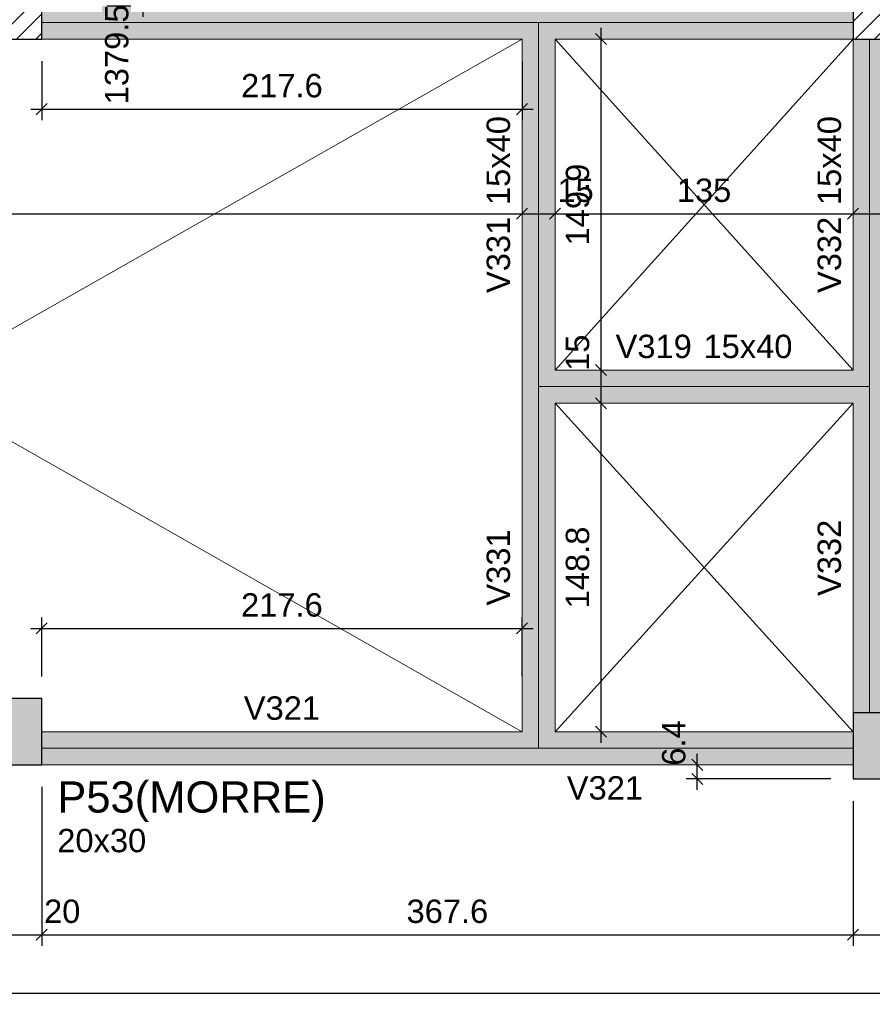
# Model space of a CAD drawing. Header units: millimetres. Extents: x 0 to 119, y 0 to 84.
# Tile 3 of 38: x 34.59 to 42.32, y 24.23 to 33.15. Entities that reach past the tile are written whole.
import ezdxf

# ---------------------------------------------------------------- set-up
doc = ezdxf.new("R2010")
doc.units = ezdxf.units.MM
doc.header["$MEASUREMENT"] = 0
doc.linetypes.add('NULL', pattern=[0])
doc.layers.get('0').update_dxf_attribs({"lineweight": 18})
for name, color, linetype, lineweight in [('FO-Aberturas', 7, 'Continuous', 5), ('FO-Cotas', 5, 'Continuous', 5), ('FO-Eixos', 5, 'Continuous', 5), ('FO-Hachura pilar que morre', 106, 'Continuous', 5), ('FO-Hachura pilar que passa', 19, 'Continuous', 5), ('FO-Hachura viga', 43, 'Continuous', 5), ('FO-Pilares', 4, 'Continuous', 30), ('FO-Textos das vigas', 7, 'Continuous', 5), ('FO-Textos dos pilares', 7, 'Continuous', 5), ('FO-Vigas', 1, 'Continuous', 20)]:
    doc.layers.add(name, color=color, linetype=linetype, lineweight=lineweight)
doc.styles.add('Arial', font='txt')
doc.dimstyles.new('UM_50.000000', dxfattribs={"dimtxt": 0.18, "dimasz": 0.1, "dimexe": 0.1, "dimexo": 0.2, "dimgap": 0, "dimtad": 1, "dimtih": 1, "dimtoh": 1, "dimdec": 1, "dimlfac": 50, "dimzin": 0, "dimdsep": 46, "dimtxsty": 'Standard', "dimcen": 0.09, "dimdle": 0.1, "dimadec": 1, "dimazin": 2, "dimtfac": 1, "dimtdec": 4, "dimtofl": 0, "dimtmove": 0, "dimatfit": 3, "dimfxl": 1, "dimtolj": 1, "dimarcsym": 0})

# ---------------------------------------------------------------- blocks, each defined once
blk = doc.blocks.new('_Oblique')
at = {"color": 0, "linetype": 'ByBlock', "lineweight": -2}
blk.add_line((-0.5, -0.5), (0.5, 0.5), dxfattribs=at)
blk = doc.blocks.new('*D41')
at = {"layer": 'Defpoints', "color": 0}
for p in [(34.3948, 26.3996), (34.7948, 26.3996), (34.7948, 24.86)]:
    blk.add_point(p, dxfattribs=at)
at = {"layer": 'FO-Cotas', "color": 0, "lineweight": -2}
for p, q in [((34.3948, 26.1996), (34.3948, 24.76)), ((34.7948, 26.1996), (34.7948, 24.76)), ((34.2948, 24.86), (34.8948, 24.86))]:
    blk.add_line(p, q, dxfattribs=at)
at = {"layer": 'FO-Cotas', "color": 0, "lineweight": -2, "xscale": 0.1, "yscale": 0.1, "zscale": 0.1, "rotation": 180}
blk.add_blockref('_Oblique', (34.3948, 24.86), dxfattribs=at)
at = {"layer": 'FO-Cotas', "color": 0, "lineweight": -2, "xscale": 0.1, "yscale": 0.1, "zscale": 0.1}
blk.add_blockref('_Oblique', (34.7948, 24.86), dxfattribs=at)
at = {"layer": 'FO-Cotas', "color": 7, "insert": (34.9801, 25.0718), "char_height": 0.2118, "attachment_point": 5, "rotation": 0.00573, "style": 'Arial'}
blk.add_mtext('\\A1;20', dxfattribs=at)
blk = doc.blocks.new('*D42')
at = {"layer": 'Defpoints', "color": 0}
for p in [(34.7948, 26.3996), (42.1476, 26.272), (42.1476, 24.86)]:
    blk.add_point(p, dxfattribs=at)
at = {"layer": 'FO-Cotas', "color": 0, "lineweight": -2}
for p, q in [((34.7948, 26.1996), (34.7948, 24.76)), ((42.1476, 26.072), (42.1476, 24.76)), ((34.6948, 24.86), (42.2476, 24.86))]:
    blk.add_line(p, q, dxfattribs=at)
at = {"layer": 'FO-Cotas', "color": 0, "lineweight": -2, "xscale": 0.1, "yscale": 0.1, "zscale": 0.1, "rotation": 180}
blk.add_blockref('_Oblique', (34.7948, 24.86), dxfattribs=at)
at = {"layer": 'FO-Cotas', "color": 0, "lineweight": -2, "xscale": 0.1, "yscale": 0.1, "zscale": 0.1}
blk.add_blockref('_Oblique', (42.1476, 24.86), dxfattribs=at)
at = {"layer": 'FO-Cotas', "color": 7, "insert": (38.4712, 25.0718), "char_height": 0.2118, "attachment_point": 5, "style": 'Arial'}
blk.add_mtext('\\A1;367.6', dxfattribs=at)
blk = doc.blocks.new('*D43')
at = {"layer": 'Defpoints', "color": 0}
for p in [(42.1476, 26.272), (42.5476, 26.272), (42.5476, 24.86)]:
    blk.add_point(p, dxfattribs=at)
at = {"layer": 'FO-Cotas', "color": 0, "lineweight": -2}
for p, q in [((42.1476, 26.072), (42.1476, 24.76)), ((42.5476, 26.072), (42.5476, 24.76)), ((42.0476, 24.86), (42.6476, 24.86))]:
    blk.add_line(p, q, dxfattribs=at)
at = {"layer": 'FO-Cotas', "color": 0, "lineweight": -2, "xscale": 0.1, "yscale": 0.1, "zscale": 0.1, "rotation": 180}
blk.add_blockref('_Oblique', (42.1476, 24.86), dxfattribs=at)
at = {"layer": 'FO-Cotas', "color": 0, "lineweight": -2, "xscale": 0.1, "yscale": 0.1, "zscale": 0.1}
blk.add_blockref('_Oblique', (42.5476, 24.86), dxfattribs=at)
at = {"layer": 'FO-Cotas', "color": 7, "insert": (42.7329, 25.0718), "char_height": 0.2118, "attachment_point": 5, "rotation": 0.00573, "style": 'Arial'}
blk.add_mtext('\\A1;20', dxfattribs=at)
blk = doc.blocks.new('*D54')
at = {"layer": 'Defpoints', "color": 0}
for p in [(15.3102, 33.8574), (84.6108, 26.272), (84.6108, 24.3305)]:
    blk.add_point(p, dxfattribs=at)
at = {"layer": 'FO-Cotas', "color": 0, "lineweight": -2}
for p, q in [((15.3102, 33.6574), (15.3102, 24.2305)), ((84.6108, 26.072), (84.6108, 24.2305)), ((15.2102, 24.3305), (84.7108, 24.3305))]:
    blk.add_line(p, q, dxfattribs=at)
at = {"layer": 'FO-Cotas', "color": 0, "lineweight": -2, "xscale": 0.1, "yscale": 0.1, "zscale": 0.1, "rotation": 180}
blk.add_blockref('_Oblique', (15.3102, 24.3305), dxfattribs=at)
at = {"layer": 'FO-Cotas', "color": 0, "lineweight": -2, "xscale": 0.1, "yscale": 0.1, "zscale": 0.1}
blk.add_blockref('_Oblique', (84.6108, 24.3305), dxfattribs=at)
at = {"layer": 'FO-Cotas', "color": 7, "insert": (49.9605, 24.5423), "char_height": 0.2118, "attachment_point": 5, "style": 'Arial'}
blk.add_mtext('\\A1;3465', dxfattribs=at)
blk = doc.blocks.new('*D55')
at = {"layer": 'Defpoints', "color": 0}
for p in [(40.7356, 26.3996), (40.7356, 26.3996), (42.1476, 26.272)]:
    blk.add_point(p, dxfattribs=at)
at = {"layer": 'FO-Cotas', "color": 0, "lineweight": -2}
for p, q in [((40.7356, 26.172), (40.7356, 26.4996)), ((41.9476, 26.272), (40.6356, 26.272))]:
    blk.add_line(p, q, dxfattribs=at)
at = {"layer": 'FO-Cotas', "color": 0, "lineweight": -2, "xscale": 0.1, "yscale": 0.1, "zscale": 0.1}
for p, rotation in [((40.7356, 26.3996), 90), ((40.7356, 26.272), 270)]:
    blk.add_blockref('_Oblique', p, dxfattribs=dict(at, rotation=rotation))
at = {"layer": 'FO-Cotas', "color": 7, "insert": (40.5238, 26.5972), "char_height": 0.2118, "attachment_point": 5, "rotation": 90, "style": 'Arial'}
blk.add_mtext('\\A1;6.4', dxfattribs=at)
blk = doc.blocks.new('*D102')
at = {"layer": 'Defpoints', "color": 0}
for p in [(35.1856, 60.8644), (35.7151, 60.8644), (35.1856, 33.2742)]:
    blk.add_point(p, dxfattribs=at)
at = {"layer": 'FO-Cotas', "color": 0, "lineweight": -2}
for p, q in [((35.7151, 33.1742), (35.7151, 60.9644)), ((35.3856, 60.8644), (35.8151, 60.8644)), ((35.3856, 33.2742), (35.8151, 33.2742))]:
    blk.add_line(p, q, dxfattribs=at)
at = {"layer": 'FO-Cotas', "color": 0, "lineweight": -2, "xscale": 0.1, "yscale": 0.1, "zscale": 0.1}
for p, rotation in [((35.7151, 60.8644), 90), ((35.7151, 33.2742), 270)]:
    blk.add_blockref('_Oblique', p, dxfattribs=dict(at, rotation=rotation))
at = {"layer": 'FO-Cotas', "color": 7, "insert": (35.4753, 32.8347), "char_height": 0.2118, "attachment_point": 5, "rotation": 90, "style": 'Arial'}
blk.add_mtext('\\A1;1379.5', dxfattribs=at)
blk = doc.blocks.new('*D103')
at = {"layer": 'Defpoints', "color": 0}
for p in [(35.1856, 60.8644), (35.7151, 60.8644), (35.1856, 33.2742)]:
    blk.add_point(p, dxfattribs=at)
at = {"layer": 'FO-Cotas', "color": 0, "lineweight": -2}
for p, q in [((35.7151, 33.1742), (35.7151, 60.9644)), ((35.3856, 60.8644), (35.8151, 60.8644)), ((35.3856, 33.2742), (35.8151, 33.2742))]:
    blk.add_line(p, q, dxfattribs=at)
at = {"layer": 'FO-Cotas', "color": 0, "lineweight": -2, "xscale": 0.1, "yscale": 0.1, "zscale": 0.1}
for p, rotation in [((35.7151, 60.8644), 90), ((35.7151, 33.2742), 270)]:
    blk.add_blockref('_Oblique', p, dxfattribs=dict(at, rotation=rotation))
at = {"layer": 'FO-Cotas', "color": 7, "insert": (35.4753, 32.8347), "char_height": 0.2118, "attachment_point": 5, "rotation": 90, "style": 'Arial'}
blk.add_mtext('\\A1;1379.5', dxfattribs=at)
blk = doc.blocks.new('*D109')
at = {"layer": 'Defpoints', "color": 0}
for p in [(28.1036, 31.3912), (39.1476, 31.3912), (39.1476, 31.3912)]:
    blk.add_point(p, dxfattribs=at)
at = {"layer": 'FO-Cotas', "color": 0, "lineweight": -2}
blk.add_line((28.0036, 31.3912), (39.2476, 31.3912), dxfattribs=at)
at = {"layer": 'FO-Cotas', "color": 0, "lineweight": -2, "xscale": 0.1, "yscale": 0.1, "zscale": 0.1, "rotation": 180}
blk.add_blockref('_Oblique', (28.1036, 31.3912), dxfattribs=at)
at = {"layer": 'FO-Cotas', "color": 0, "lineweight": -2, "xscale": 0.1, "yscale": 0.1, "zscale": 0.1}
blk.add_blockref('_Oblique', (39.1476, 31.3912), dxfattribs=at)
at = {"layer": 'FO-Cotas', "color": 7, "insert": (33.6256, 31.603), "char_height": 0.2118, "attachment_point": 5, "rotation": 0.00573, "style": 'Arial'}
blk.add_mtext('\\A1;552.2', dxfattribs=at)
blk = doc.blocks.new('*D110')
at = {"layer": 'Defpoints', "color": 0}
for p in [(39.1476, 31.3912), (39.4476, 31.3912), (39.4476, 31.3912)]:
    blk.add_point(p, dxfattribs=at)
at = {"layer": 'FO-Cotas', "color": 0, "lineweight": -2}
blk.add_line((39.0476, 31.3912), (39.5476, 31.3912), dxfattribs=at)
at = {"layer": 'FO-Cotas', "color": 0, "lineweight": -2, "xscale": 0.1, "yscale": 0.1, "zscale": 0.1, "rotation": 180}
blk.add_blockref('_Oblique', (39.1476, 31.3912), dxfattribs=at)
at = {"layer": 'FO-Cotas', "color": 0, "lineweight": -2, "xscale": 0.1, "yscale": 0.1, "zscale": 0.1}
blk.add_blockref('_Oblique', (39.4476, 31.3912), dxfattribs=at)
at = {"layer": 'FO-Cotas', "color": 7, "insert": (39.6329, 31.603), "char_height": 0.2118, "attachment_point": 5, "rotation": 0.00573, "style": 'Arial'}
blk.add_mtext('\\A1;15', dxfattribs=at)
blk = doc.blocks.new('*D111')
at = {"layer": 'Defpoints', "color": 0}
for p in [(39.4476, 31.3912), (42.1476, 31.3912), (42.1476, 31.3912)]:
    blk.add_point(p, dxfattribs=at)
at = {"layer": 'FO-Cotas', "color": 0, "lineweight": -2}
blk.add_line((39.3476, 31.3912), (42.2476, 31.3912), dxfattribs=at)
at = {"layer": 'FO-Cotas', "color": 0, "lineweight": -2, "xscale": 0.1, "yscale": 0.1, "zscale": 0.1, "rotation": 180}
blk.add_blockref('_Oblique', (39.4476, 31.3912), dxfattribs=at)
at = {"layer": 'FO-Cotas', "color": 0, "lineweight": -2, "xscale": 0.1, "yscale": 0.1, "zscale": 0.1}
blk.add_blockref('_Oblique', (42.1476, 31.3912), dxfattribs=at)
at = {"layer": 'FO-Cotas', "color": 7, "insert": (40.7976, 31.603), "char_height": 0.2118, "attachment_point": 5, "rotation": 0.00573, "style": 'Arial'}
blk.add_mtext('\\A1;135', dxfattribs=at)
blk = doc.blocks.new('*D112')
at = {"layer": 'Defpoints', "color": 0}
for p in [(42.1476, 31.3912), (42.4476, 31.3912), (42.4476, 31.3912)]:
    blk.add_point(p, dxfattribs=at)
at = {"layer": 'FO-Cotas', "color": 0, "lineweight": -2}
blk.add_line((42.0476, 31.3912), (42.5476, 31.3912), dxfattribs=at)
at = {"layer": 'FO-Cotas', "color": 0, "lineweight": -2, "xscale": 0.1, "yscale": 0.1, "zscale": 0.1, "rotation": 180}
blk.add_blockref('_Oblique', (42.1476, 31.3912), dxfattribs=at)
at = {"layer": 'FO-Cotas', "color": 0, "lineweight": -2, "xscale": 0.1, "yscale": 0.1, "zscale": 0.1}
blk.add_blockref('_Oblique', (42.4476, 31.3912), dxfattribs=at)
at = {"layer": 'FO-Cotas', "color": 7, "insert": (42.6329, 31.603), "char_height": 0.2118, "attachment_point": 5, "rotation": 0.00573, "style": 'Arial'}
blk.add_mtext('\\A1;15', dxfattribs=at)
blk = doc.blocks.new('*D172')
at = {"layer": 'Defpoints', "color": 0}
for p in [(39.8636, 29.6754), (39.8636, 29.6754), (39.8636, 26.6996)]:
    blk.add_point(p, dxfattribs=at)
at = {"layer": 'FO-Cotas', "color": 0, "lineweight": -2}
blk.add_line((39.8636, 26.5996), (39.8636, 29.7754), dxfattribs=at)
at = {"layer": 'FO-Cotas', "color": 0, "lineweight": -2, "xscale": 0.1, "yscale": 0.1, "zscale": 0.1}
for p, rotation in [((39.8636, 29.6754), 90), ((39.8636, 26.6996), 270)]:
    blk.add_blockref('_Oblique', p, dxfattribs=dict(at, rotation=rotation))
at = {"layer": 'FO-Cotas', "color": 7, "insert": (39.6518, 28.1875), "char_height": 0.2118, "attachment_point": 5, "rotation": 90, "style": 'Arial'}
blk.add_mtext('\\A1;148.8', dxfattribs=at)
blk = doc.blocks.new('*D173')
at = {"layer": 'Defpoints', "color": 0}
for p in [(39.8636, 29.9754), (39.8636, 29.9754), (39.8636, 29.6754)]:
    blk.add_point(p, dxfattribs=at)
at = {"layer": 'FO-Cotas', "color": 0, "lineweight": -2}
blk.add_line((39.8636, 29.5754), (39.8636, 30.0754), dxfattribs=at)
at = {"layer": 'FO-Cotas', "color": 0, "lineweight": -2, "xscale": 0.1, "yscale": 0.1, "zscale": 0.1}
for p, rotation in [((39.8636, 29.9754), 90), ((39.8636, 29.6754), 270)]:
    blk.add_blockref('_Oblique', p, dxfattribs=dict(at, rotation=rotation))
at = {"layer": 'FO-Cotas', "color": 7, "insert": (39.6518, 30.1327), "char_height": 0.2118, "attachment_point": 5, "rotation": 90, "style": 'Arial'}
blk.add_mtext('\\A1;15', dxfattribs=at)
blk = doc.blocks.new('*D174')
at = {"layer": 'Defpoints', "color": 0}
for p in [(39.8636, 32.9742), (39.8636, 32.9742), (39.8636, 29.9754)]:
    blk.add_point(p, dxfattribs=at)
at = {"layer": 'FO-Cotas', "color": 0, "lineweight": -2}
blk.add_line((39.8636, 29.8754), (39.8636, 33.0742), dxfattribs=at)
at = {"layer": 'FO-Cotas', "color": 0, "lineweight": -2, "xscale": 0.1, "yscale": 0.1, "zscale": 0.1}
for p, rotation in [((39.8636, 32.9742), 90), ((39.8636, 29.9754), 270)]:
    blk.add_blockref('_Oblique', p, dxfattribs=dict(at, rotation=rotation))
at = {"layer": 'FO-Cotas', "color": 7, "insert": (39.6518, 31.4748), "char_height": 0.2118, "attachment_point": 5, "rotation": 90, "style": 'Arial'}
blk.add_mtext('\\A1;149.9', dxfattribs=at)
blk = doc.blocks.new('*D204')
at = {"layer": 'Defpoints', "color": 0}
for p in [(34.7948, 32.9742), (39.1476, 32.9742), (39.1476, 32.3388)]:
    blk.add_point(p, dxfattribs=at)
at = {"layer": 'FO-Cotas', "color": 0, "lineweight": -2}
for p, q in [((34.7948, 32.7742), (34.7948, 32.2388)), ((39.1476, 32.7742), (39.1476, 32.2388)), ((34.6948, 32.3388), (39.2476, 32.3388))]:
    blk.add_line(p, q, dxfattribs=at)
at = {"layer": 'FO-Cotas', "color": 0, "lineweight": -2, "xscale": 0.1, "yscale": 0.1, "zscale": 0.1, "rotation": 180}
blk.add_blockref('_Oblique', (34.7948, 32.3388), dxfattribs=at)
at = {"layer": 'FO-Cotas', "color": 0, "lineweight": -2, "xscale": 0.1, "yscale": 0.1, "zscale": 0.1}
blk.add_blockref('_Oblique', (39.1476, 32.3388), dxfattribs=at)
at = {"layer": 'FO-Cotas', "color": 7, "insert": (36.9712, 32.5506), "char_height": 0.2118, "attachment_point": 5, "rotation": 0.00573, "style": 'Arial'}
blk.add_mtext('\\A1;217.6', dxfattribs=at)
blk = doc.blocks.new('*D210')
at = {"layer": 'Defpoints', "color": 0}
for p in [(39.1476, 27.635), (34.7948, 26.9996), (39.1476, 26.9996)]:
    blk.add_point(p, dxfattribs=at)
at = {"layer": 'FO-Cotas', "color": 0, "lineweight": -2}
for p, q in [((34.7948, 27.1996), (34.7948, 27.735)), ((39.1476, 27.1996), (39.1476, 27.735)), ((34.6948, 27.635), (39.2476, 27.635))]:
    blk.add_line(p, q, dxfattribs=at)
at = {"layer": 'FO-Cotas', "color": 0, "lineweight": -2, "xscale": 0.1, "yscale": 0.1, "zscale": 0.1, "rotation": 180}
blk.add_blockref('_Oblique', (34.7948, 27.635), dxfattribs=at)
at = {"layer": 'FO-Cotas', "color": 0, "lineweight": -2, "xscale": 0.1, "yscale": 0.1, "zscale": 0.1}
blk.add_blockref('_Oblique', (39.1476, 27.635), dxfattribs=at)
at = {"layer": 'FO-Cotas', "color": 7, "insert": (36.9712, 27.8468), "char_height": 0.2118, "attachment_point": 5, "style": 'Arial'}
blk.add_mtext('\\A1;217.6', dxfattribs=at)

msp = doc.modelspace()

# ---------------------------------------------------------------- hatches: boundary and pattern name
at = {"layer": 'FO-Hachura pilar que morre', "linetype": 'Continuous'}
for points in [[(34.3948, 26.3996), (34.5948, 26.3996), (34.7948, 26.3996), (34.7948, 26.6996), (34.7948, 26.9996), (34.5948, 26.9996), (34.3948, 26.9996), (34.3948, 26.6996)], [(42.1476, 26.272), (42.3476, 26.272), (42.5476, 26.272), (42.5476, 26.572), (42.5476, 26.872), (42.3476, 26.872), (42.1476, 26.872), (42.1476, 26.572)]]:
    msp.add_hatch(color=106, dxfattribs=at).paths.add_polyline_path(points)
at = {"layer": 'FO-Hachura pilar que passa', "linetype": 'Continuous'}
h = msp.add_hatch(dxfattribs=at)
h.set_pattern_fill('ANSI31', color=19, style=0)
h.paths.add_polyline_path([(34.3948, 32.9742), (34.5948, 32.9742), (34.7948, 32.9742), (34.7948, 33.2742), (34.7948, 33.5742), (34.5948, 33.5742), (34.3948, 33.5742), (34.3948, 33.2742)])
h = msp.add_hatch(dxfattribs=at)
h.set_pattern_fill('ANSI31', color=19, style=0)
h.paths.add_polyline_path([(42.1476, 32.9742), (42.3476, 32.9742), (42.5476, 32.9742), (42.5476, 33.2742), (42.5476, 33.5742), (42.3476, 33.5742), (42.1476, 33.5742), (42.1476, 33.2742)])
at = {"layer": 'FO-Hachura viga', "linetype": 'Continuous'}
for points in [[(39.2976, 33.1244), (39.2976, 33.1244), (39.2976, 33.2744), (34.7948, 33.2744), (34.7948, 32.9744), (39.1478, 32.9744), (39.2976, 33.1244)], [(42.1476, 33.2744), (42.1476, 33.2744), (39.2976, 33.2744), (39.2976, 33.1244), (39.4476, 32.9744), (42.1476, 32.9744), (42.1476, 33.2744)], [(39.4476, 29.9754), (39.4476, 29.9754), (39.4476, 32.9744), (39.2976, 33.1244), (39.1478, 32.9744), (39.1478, 29.8254), (39.2976, 29.8254), (39.4476, 29.9754)], [(42.4476, 32.9744), (42.4476, 32.9744), (42.1476, 32.9744), (42.1476, 29.9754), (42.2976, 29.8254), (42.4476, 29.8254), (42.4476, 32.9744)], [(42.2976, 29.8254), (42.2976, 29.8254), (42.1476, 29.9754), (39.4476, 29.9754), (39.2976, 29.8254), (39.4476, 29.6754), (42.1476, 29.6754), (42.2976, 29.8254)], [(39.4476, 26.6996), (39.4476, 26.6996), (39.4476, 29.6754), (39.2976, 29.8254), (39.1478, 29.8254), (39.1478, 26.6996), (39.2976, 26.5496), (39.4476, 26.6996)], [(42.4478, 29.8254), (42.4478, 29.8254), (42.2976, 29.8254), (42.1476, 29.6754), (42.1476, 26.872), (42.4478, 26.872), (42.4478, 29.8254)], [(39.2976, 26.5496), (39.2976, 26.5496), (39.1478, 26.6996), (34.7948, 26.6996), (34.7948, 26.3996), (39.2976, 26.3996), (39.2976, 26.5496)], [(42.1476, 26.6996), (42.1476, 26.6996), (39.4476, 26.6996), (39.2976, 26.5496), (39.2976, 26.3996), (42.1476, 26.3996), (42.1476, 26.6996)]]:
    msp.add_hatch(color=43, dxfattribs=at).paths.add_polyline_path(points)

# ---------------------------------------------------------------- linework, layer by layer
at = {"layer": 'FO-Aberturas'}
for p, q in [((39.1476, 32.9742), (28.1536, 26.7282)), ((39.1476, 26.6992), (28.1536, 32.9462)), ((39.4476, 29.9752), (42.1476, 32.9742)), ((42.1476, 29.9752), (39.4476, 32.9742)), ((42.1476, 29.6752), (39.4476, 26.6992)), ((39.4476, 29.6752), (42.1476, 26.6992))]:
    msp.add_line(p, q, dxfattribs=at)
at = {"layer": 'FO-Eixos'}
for p, q in [((34.7948, 33.1242), (39.2976, 33.1242)), ((39.2976, 29.8254), (39.2976, 33.1242)), ((39.2976, 33.1242), (42.1476, 33.1242)), ((42.2976, 29.8254), (42.2976, 32.9742)), ((39.2976, 29.8254), (42.2976, 29.8254)), ((39.2976, 26.5496), (39.2976, 29.8254)), ((42.2976, 26.872), (42.2976, 29.8254)), ((34.7948, 26.5496), (39.2976, 26.5496)), ((39.2976, 26.5496), (42.1476, 26.5496))]:
    msp.add_line(p, q, dxfattribs=at)
at = {"layer": 'FO-Pilares'}
for points in [[(34.3948, 32.9742), (34.5948, 32.9742), (34.7948, 32.9742), (34.7948, 33.2742), (34.7948, 33.5742), (34.5948, 33.5742), (34.3948, 33.5742), (34.3948, 33.2742), (34.3948, 32.9742)], [(42.1476, 32.9742), (42.3476, 32.9742), (42.5476, 32.9742), (42.5476, 33.2742), (42.5476, 33.5742), (42.3476, 33.5742), (42.1476, 33.5742), (42.1476, 33.2742), (42.1476, 32.9742)], [(34.3948, 26.3996), (34.5948, 26.3996), (34.7948, 26.3996), (34.7948, 26.6996), (34.7948, 26.9996), (34.5948, 26.9996), (34.3948, 26.9996), (34.3948, 26.6996), (34.3948, 26.3996)], [(42.1476, 26.272), (42.3476, 26.272), (42.5476, 26.272), (42.5476, 26.572), (42.5476, 26.872), (42.3476, 26.872), (42.1476, 26.872), (42.1476, 26.572), (42.1476, 26.272)]]:
    msp.add_lwpolyline(points, close=True, dxfattribs=at)
at = {"layer": 'FO-Vigas'}
for p, q in [((34.7948, 32.9742), (39.1476, 32.9742)), ((39.1476, 29.8254), (39.1476, 32.9742)), ((39.4476, 29.9754), (39.4476, 32.9742)), ((39.4476, 32.9742), (42.1476, 32.9742)), ((42.1476, 29.9754), (42.1476, 32.9742)), ((39.4476, 29.9754), (42.1476, 29.9754)), ((39.1476, 26.6996), (39.1476, 29.8254)), ((39.4476, 29.6754), (42.1476, 29.6754)), ((39.4476, 26.6996), (39.4476, 29.6754)), ((42.1476, 26.872), (42.1476, 29.6754)), ((34.7948, 26.6996), (39.1476, 26.6996)), ((39.4476, 26.6996), (42.1476, 26.6996)), ((34.7948, 26.3996), (39.2976, 26.3996)), ((39.2976, 26.3996), (42.1476, 26.3996))]:
    msp.add_line(p, q, dxfattribs=at)

# ---------------------------------------------------------------- texts
at = {"layer": 'FO-Textos das vigas', "linetype": 'NULL', "char_height": 0.2118, "rotation": 90.00021, "line_spacing_factor": 0.798, "style": 'Arial'}
for s, insert, width, attachment_point in [('15x40', (39.0417, 31.4702), 1.580273, 7), ('15x40', (42.0417, 31.4702), 1.580273, 7), ('V331', (39.0417, 31.3642), 1.354561, 9), ('V332', (42.0417, 31.3642), 1.354561, 9), ('V332', (42.0417, 28.2742), 1.354561, 8), ('V331', (39.0417, 28.1872), 1.354561, 8)]:
    msp.add_mtext(s, dxfattribs=dict(at, insert=insert, width=width, attachment_point=attachment_point))
at = {"layer": 'FO-Textos das vigas', "linetype": 'NULL', "char_height": 0.2118, "line_spacing_factor": 0.798, "style": 'Arial'}
for s, insert, width, attachment_point in [('V319', (40.6866, 30.0811), 1.354561, 9), ('15x40', (40.7926, 30.0811), 1.580273, 7), ('V321', (36.9716, 26.8051), 1.354561, 8), ('V321', (39.5536, 26.0821), 1.354561, 7)]:
    msp.add_mtext(s, dxfattribs=dict(at, insert=insert, width=width, attachment_point=attachment_point))
at = {"layer": 'FO-Textos dos pilares', "linetype": 'NULL', "attachment_point": 7, "line_spacing_factor": 0.798, "style": 'Arial'}
for s, insert, char_height, width in [('P53(MORRE)', (34.9356, 25.8822), 0.2824, 4.810635), ('20x30', (34.9356, 25.6051), 0.2118, 1.580273)]:
    msp.add_mtext(s, dxfattribs=dict(at, insert=insert, char_height=char_height, width=width))

# ---------------------------------------------------------------- dimensions: what is measured, and where the dimension line sits
at = {"layer": 'FO-Cotas'}
for base, p1, p2, override, picture, middle in [((35.7151, 60.8644), (35.1856, 33.2742), (35.1856, 60.8644), {"dimtxt": 0.2118, "dimasz": 0.1, "dimexe": 0.1, "dimexo": 0.2, "dimtad": 1, "dimtih": 0, "dimtoh": 0, "dimdec": 1, "dimlfac": 50, "dimzin": 8, "dimtxsty": 'Arial', "dimblk": 'Oblique', "dimblk1": 'Oblique', "dimblk2": 'Oblique', "dimsah": 1, "dimdle": 0.1, "dimse1": 0, "dimse2": 0, "dimclrt": 7, "dimadec": 1, "dimazin": 3, "dimtmove": 2, "dimldrblk": 'Oblique'}, '*D102', (35.4753, 32.8347)), ((35.7151, 60.8644), (35.1856, 33.2742), (35.1856, 60.8644), {"dimtxt": 0.2118, "dimasz": 0.1, "dimexe": 0.1, "dimexo": 0.2, "dimtad": 1, "dimtih": 0, "dimtoh": 0, "dimdec": 1, "dimlfac": 50, "dimzin": 8, "dimtxsty": 'Arial', "dimblk": 'Oblique', "dimblk1": 'Oblique', "dimblk2": 'Oblique', "dimsah": 1, "dimdle": 0.1, "dimse1": 0, "dimse2": 0, "dimclrt": 7, "dimadec": 1, "dimazin": 3, "dimtmove": 2, "dimldrblk": 'Oblique'}, '*D103', (35.4753, 32.8347)), ((39.8636, 32.9742), (39.8636, 29.9754), (39.8636, 32.9742), {"dimtxt": 0.2118, "dimasz": 0.1, "dimexe": 0.1, "dimexo": 0.2, "dimtad": 1, "dimtih": 0, "dimtoh": 0, "dimdec": 1, "dimlfac": 50, "dimzin": 8, "dimtxsty": 'Arial', "dimblk": 'Oblique', "dimblk1": 'Oblique', "dimblk2": 'Oblique', "dimsah": 1, "dimdle": 0.1, "dimse1": 1, "dimse2": 1, "dimclrt": 7, "dimadec": 1, "dimazin": 3, "dimtmove": 2, "dimldrblk": 'Oblique'}, '*D174', (39.6518, 31.4748)), ((39.8636, 29.9754), (39.8636, 29.6754), (39.8636, 29.9754), {"dimtxt": 0.2118, "dimasz": 0.1, "dimexe": 0.1, "dimexo": 0.2, "dimtad": 1, "dimtih": 0, "dimtoh": 0, "dimdec": 1, "dimlfac": 50, "dimzin": 8, "dimtxsty": 'Arial', "dimblk": 'Oblique', "dimblk1": 'Oblique', "dimblk2": 'Oblique', "dimsah": 1, "dimdle": 0.1, "dimse1": 1, "dimse2": 1, "dimclrt": 7, "dimadec": 1, "dimazin": 3, "dimtmove": 2, "dimldrblk": 'Oblique'}, '*D173', (39.6518, 30.1327)), ((39.8636, 29.6754), (39.8636, 26.6996), (39.8636, 29.6754), {"dimtxt": 0.2118, "dimasz": 0.1, "dimexe": 0.1, "dimexo": 0.2, "dimtad": 1, "dimtih": 0, "dimtoh": 0, "dimdec": 1, "dimlfac": 50, "dimzin": 8, "dimtxsty": 'Arial', "dimblk": 'Oblique', "dimblk1": 'Oblique', "dimblk2": 'Oblique', "dimsah": 1, "dimdle": 0.1, "dimse1": 1, "dimse2": 1, "dimclrt": 7, "dimadec": 1, "dimazin": 3, "dimtmove": 2, "dimldrblk": 'Oblique'}, '*D172', (39.6518, 28.1875)), ((40.7356, 26.3996), (42.1476, 26.272), (40.7356, 26.3996), {"dimtxt": 0.2118, "dimasz": 0.1, "dimexe": 0.1, "dimexo": 0.2, "dimtad": 1, "dimtih": 0, "dimtoh": 0, "dimdec": 1, "dimlfac": 50, "dimzin": 8, "dimtxsty": 'Arial', "dimblk": 'Oblique', "dimblk1": 'Oblique', "dimblk2": 'Oblique', "dimsah": 1, "dimdle": 0.1, "dimse1": 0, "dimse2": 1, "dimclrt": 7, "dimadec": 1, "dimazin": 3, "dimtmove": 2, "dimldrblk": 'Oblique'}, '*D55', (40.5238, 26.5972))]:
    dim = msp.add_linear_dim(base=base, p1=p1, p2=p2, angle=90, dimstyle='UM_50.000000', override=override, dxfattribs=at)
    dim.commit()
    dim.dimension.update_dxf_attribs({"geometry": picture, "text_midpoint": middle, "dimtype": 160, "text_rotation": 90})
for base, p1, p2, picture, middle in [((84.6108, 24.3305), (15.3102, 33.8574), (84.6108, 26.272), '*D54', (49.9605, 24.5423)), ((39.1476, 27.635), (34.7948, 26.9996), (39.1476, 26.9996), '*D210', (36.9712, 27.8468)), ((42.1476, 24.86), (34.7948, 26.3996), (42.1476, 26.272), '*D42', (38.4712, 25.0718))]:
    dim = msp.add_linear_dim(base=base, p1=p1, p2=p2, dimstyle='UM_50.000000', override={"dimtxt": 0.2118, "dimasz": 0.1, "dimexe": 0.1, "dimexo": 0.2, "dimtad": 1, "dimtih": 0, "dimtoh": 0, "dimdec": 1, "dimlfac": 50, "dimzin": 8, "dimtxsty": 'Arial', "dimblk": 'Oblique', "dimblk1": 'Oblique', "dimblk2": 'Oblique', "dimsah": 1, "dimdle": 0.1, "dimse1": 0, "dimse2": 0, "dimclrt": 7, "dimadec": 1, "dimazin": 3, "dimtmove": 2, "dimldrblk": 'Oblique'}, dxfattribs=at)
    dim.commit()
    dim.dimension.update_dxf_attribs({"geometry": picture, "text_midpoint": middle, "dimtype": 160})
for base, p1, p2, override, picture, middle in [((39.1476, 32.3388), (34.7948, 32.9742), (39.1476, 32.9742), {"dimtxt": 0.2118, "dimasz": 0.1, "dimexe": 0.1, "dimexo": 0.2, "dimtad": 1, "dimtih": 0, "dimtoh": 0, "dimdec": 1, "dimlfac": 50, "dimzin": 8, "dimtxsty": 'Arial', "dimblk": 'Oblique', "dimblk1": 'Oblique', "dimblk2": 'Oblique', "dimsah": 1, "dimdle": 0.1, "dimse1": 0, "dimse2": 0, "dimclrt": 7, "dimadec": 1, "dimazin": 3, "dimtmove": 2, "dimldrblk": 'Oblique'}, '*D204', (36.9712, 32.5506)), ((39.1476, 31.3912), (28.1036, 31.3912), (39.1476, 31.3912), {"dimtxt": 0.2118, "dimasz": 0.1, "dimexe": 0.1, "dimexo": 0.2, "dimtad": 1, "dimtih": 0, "dimtoh": 0, "dimdec": 1, "dimlfac": 50, "dimzin": 8, "dimtxsty": 'Arial', "dimblk": 'Oblique', "dimblk1": 'Oblique', "dimblk2": 'Oblique', "dimsah": 1, "dimdle": 0.1, "dimse1": 1, "dimse2": 1, "dimclrt": 7, "dimadec": 1, "dimazin": 3, "dimtmove": 2, "dimldrblk": 'Oblique'}, '*D109', (33.6256, 31.603)), ((39.4476, 31.3912), (39.1476, 31.3912), (39.4476, 31.3912), {"dimtxt": 0.2118, "dimasz": 0.1, "dimexe": 0.1, "dimexo": 0.2, "dimtad": 1, "dimtih": 0, "dimtoh": 0, "dimdec": 1, "dimlfac": 50, "dimzin": 8, "dimtxsty": 'Arial', "dimblk": 'Oblique', "dimblk1": 'Oblique', "dimblk2": 'Oblique', "dimsah": 1, "dimdle": 0.1, "dimse1": 1, "dimse2": 1, "dimclrt": 7, "dimadec": 1, "dimazin": 3, "dimtmove": 2, "dimldrblk": 'Oblique'}, '*D110', (39.6329, 31.603)), ((42.1476, 31.3912), (39.4476, 31.3912), (42.1476, 31.3912), {"dimtxt": 0.2118, "dimasz": 0.1, "dimexe": 0.1, "dimexo": 0.2, "dimtad": 1, "dimtih": 0, "dimtoh": 0, "dimdec": 1, "dimlfac": 50, "dimzin": 8, "dimtxsty": 'Arial', "dimblk": 'Oblique', "dimblk1": 'Oblique', "dimblk2": 'Oblique', "dimsah": 1, "dimdle": 0.1, "dimse1": 1, "dimse2": 1, "dimclrt": 7, "dimadec": 1, "dimazin": 3, "dimtmove": 2, "dimldrblk": 'Oblique'}, '*D111', (40.7976, 31.603)), ((42.4476, 31.3912), (42.1476, 31.3912), (42.4476, 31.3912), {"dimtxt": 0.2118, "dimasz": 0.1, "dimexe": 0.1, "dimexo": 0.2, "dimtad": 1, "dimtih": 0, "dimtoh": 0, "dimdec": 1, "dimlfac": 50, "dimzin": 8, "dimtxsty": 'Arial', "dimblk": 'Oblique', "dimblk1": 'Oblique', "dimblk2": 'Oblique', "dimsah": 1, "dimdle": 0.1, "dimse1": 1, "dimse2": 1, "dimclrt": 7, "dimadec": 1, "dimazin": 3, "dimtmove": 2, "dimldrblk": 'Oblique'}, '*D112', (42.6329, 31.603)), ((34.7948, 24.86), (34.3948, 26.3996), (34.7948, 26.3996), {"dimtxt": 0.2118, "dimasz": 0.1, "dimexe": 0.1, "dimexo": 0.2, "dimtad": 1, "dimtih": 0, "dimtoh": 0, "dimdec": 1, "dimlfac": 50, "dimzin": 8, "dimtxsty": 'Arial', "dimblk": 'Oblique', "dimblk1": 'Oblique', "dimblk2": 'Oblique', "dimsah": 1, "dimdle": 0.1, "dimse1": 0, "dimse2": 0, "dimclrt": 7, "dimadec": 1, "dimazin": 3, "dimtmove": 2, "dimldrblk": 'Oblique'}, '*D41', (34.9801, 25.0718)), ((42.5476, 24.86), (42.1476, 26.272), (42.5476, 26.272), {"dimtxt": 0.2118, "dimasz": 0.1, "dimexe": 0.1, "dimexo": 0.2, "dimtad": 1, "dimtih": 0, "dimtoh": 0, "dimdec": 1, "dimlfac": 50, "dimzin": 8, "dimtxsty": 'Arial', "dimblk": 'Oblique', "dimblk1": 'Oblique', "dimblk2": 'Oblique', "dimsah": 1, "dimdle": 0.1, "dimse1": 0, "dimse2": 0, "dimclrt": 7, "dimadec": 1, "dimazin": 3, "dimtmove": 2, "dimldrblk": 'Oblique'}, '*D43', (42.7329, 25.0718))]:
    dim = msp.add_linear_dim(base=base, p1=p1, p2=p2, dimstyle='UM_50.000000', override=override, dxfattribs=at)
    dim.commit()
    dim.dimension.update_dxf_attribs({"geometry": picture, "text_midpoint": middle, "dimtype": 160, "text_rotation": 0.00573})

doc.saveas('drawing.dxf')
